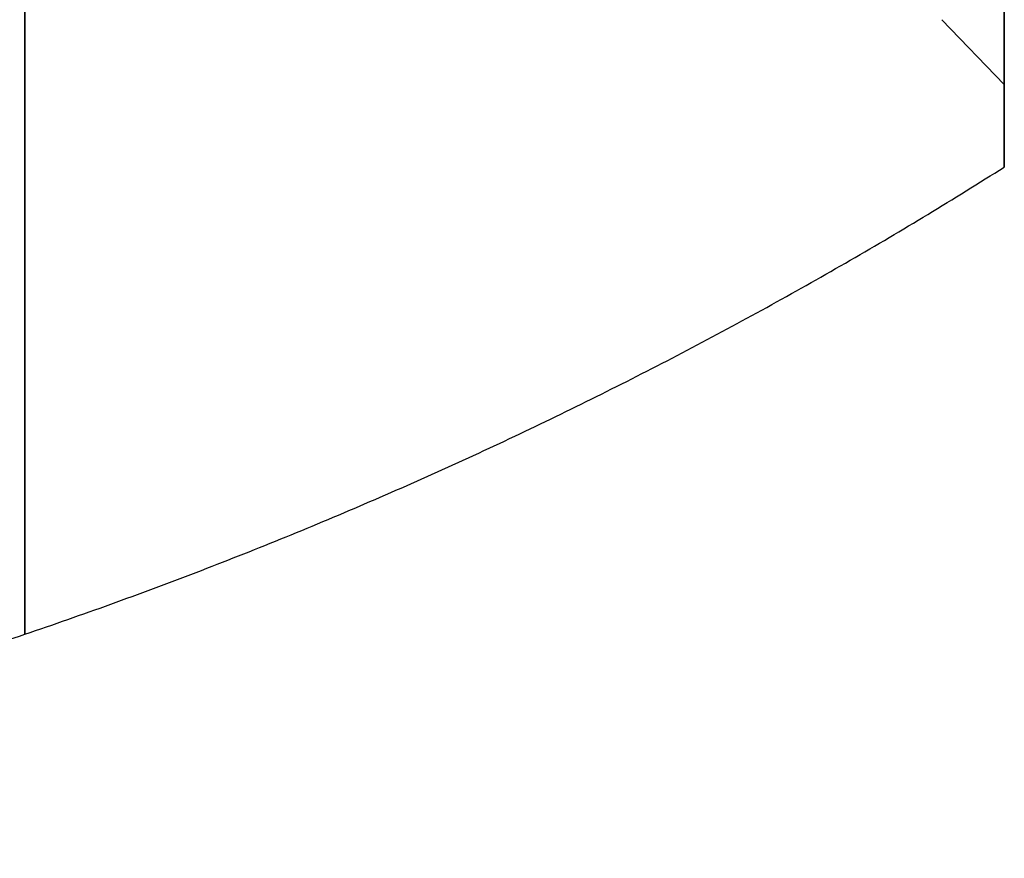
# Model space of a CAD drawing. Header units: centimetres. Extents: x -11 to 25.4, y -15 to 20.7.
# Tile 168 of 221: x 12.028 to 12.5, y -2.008 to -1.606. Entities that reach past the tile are written whole.
import ezdxf

# ---------------------------------------------------------------- set-up
doc = ezdxf.new("R2010")
doc.units = ezdxf.units.CM
doc.layers.add('Default', color=7, linetype='Continuous', true_color=0x000000)

msp = doc.modelspace()

# ---------------------------------------------------------------- linework, layer by layer
at = {"layer": 'Default'}
for p in [(12.47, -1.60646), (12.5, -1.67705)]:
    msp.add_line(p, (12.5, -1.63752), dxfattribs=at)
at = {"layer": 'Default', "extrusion": (-1, 0, 0)}
for radius in [1.67705, 1.63752]:
    msp.add_arc((0, 0, -12.5), radius, 270, 90, dxfattribs=at)
at = {"layer": 'Default'}
msp.add_rational_spline([(12.0306, 0, 1.90082), (12.0306, -1.11947, 1.90082), (12.0306, -1.90082, 1.10746), (12.0306, -1.90082), (12.0306, -1.90082, -1.10746), (12.0306, -1.11947, -1.90082), (12.0306, 0, -1.90082)], [1.15675898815, 0.938030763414, 0.948198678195, 1.18726273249, 0.948198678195, 0.938030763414, 1.15675898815], degree=3, knots=[1.578243, 1.578243, 1.578243, 1.578243, 37.107042, 37.107042, 37.107042, 72.63584, 72.63584, 72.63584, 72.63584], dxfattribs=at)
msp.add_rational_spline([(11.52179, -2.00816), (11.87116, -1.97682), (12.20342, -1.86436), (12.5, -1.67705)], [1.20408065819, 1.18165675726, 1.18165675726, 1.20408065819], degree=3, dxfattribs=at)

doc.saveas('drawing.dxf')
